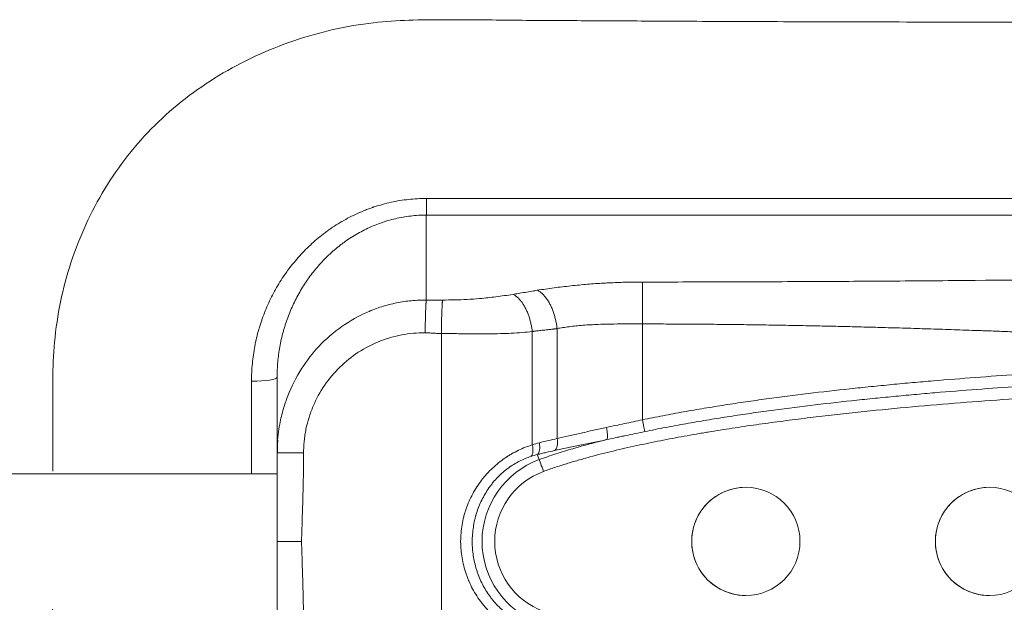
# Model space of a CAD drawing. Header units: millimetres. Extents: x -8 to 594, y 0 to 420.
# Tile 162 of 249: x 262.32 to 273.86, y 276.56 to 283.39. Entities that reach past the tile are written whole.
import ezdxf

# ---------------------------------------------------------------- set-up
doc = ezdxf.new("R2010")
doc.units = ezdxf.units.MM
doc.layers.add('1', color=7, linetype='Continuous', true_color=0xffffff)

msp = doc.modelspace()

# ---------------------------------------------------------------- linework, layer by layer
at = {"layer": '1', "color": 155, "linetype": 'Continuous', "lineweight": 13}
for p, q in [((267.084, 281.296), (281.858, 281.296)), ((281.858, 281.101), (267.084, 281.101)), ((268.326, 279.735), (268.326, 278.406)), ((268.617, 278.48), (268.617, 279.77)), ((269.617, 279.824), (269.617, 278.7)), ((267.26, 274.833), (267.26, 279.712)), ((268.385, 278.292), (268.407, 278.232))]:
    msp.add_line(p, q, dxfattribs=at)
at = {"layer": '1', "color": 155, "linetype": 'Continuous', "lineweight": 18}
for p, q in [((265.339, 278.312), (265.334, 278.312)), ((265.333, 278.067), (218.14, 278.067)), ((265.333, 278.067), (218.14, 278.067))]:
    msp.add_line(p, q, dxfattribs=at)
at = {"layer": '1', "color": 155, "linetype": 'Continuous', "lineweight": 13}
for centre, major_axis, ratio, start_param, end_param in [((267.084, 281.396), (0, 0.3), 0.000043, 3.324195, 4.372694), ((267.084, 231.932), (0, 50), 0.000043, 0.182602, 0.271201), ((265.034, 279.199), (-0.3, 0), 0.15568, 1.57084, 3.141636), ((265.034, 277.273), (0, -12.075), 0.000043, 4.556073, 4.646609), ((269.617, 278.7), (-0.031, 0.147), 0.000042, 1.570788, 2.801747), ((269.165, 278.611), (0.03, -0.147), 0.205755, 0.178401, 1.528482), ((268.542, 278.48), (0.032, -0.147), 0.491286, 0.200735, 1.464115), ((268.251, 278.406), (0.048, -0.142), 0.480043, 0.199283, 1.410846), ((268.711, 277.273), (1.202, 0), 0.99478, 1.824615, 1.896593), ((268.334, 278.431), (0.037, -0.145), 0.487926, 0.200289, 1.445542), ((268.458, 278.094), (-0.052, 0.141), 0.00004, 4.712374, 6.108638), ((268.759, 277.273), (0, -0.874), 1, 3.49288, 5.931898)]:
    msp.add_ellipse(centre, major_axis=major_axis, ratio=ratio, start_param=start_param, end_param=end_param, dxfattribs=at)
at = {"layer": '1', "color": 155, "linetype": 'Continuous', "lineweight": 18}
for centre, major_axis, ratio, start_param, end_param in [((265.334, 231.932), (0, -48.25), 0.000043, 3.343801, 3.420974), ((268.759, 277.273), (0, 1.022), 1, 0.351287, 2.790305), ((270.83, 277.273), (0, 0.635), 1, 0, 3.141593), ((273.687, 277.273), (0, 0.635), 1, 0, 3.141593)]:
    msp.add_ellipse(centre, major_axis=major_axis, ratio=ratio, start_param=start_param, end_param=end_param, dxfattribs=at)
for centre in [(270.83, 277.273), (273.687, 277.273)]:
    msp.add_ellipse(centre, major_axis=(0, -0.635), ratio=1, dxfattribs=at)
for points, degree, knots in [([(276.527, 283.365), (275.945, 283.364), (274.844, 283.363), (273.289, 283.365), (271.924, 283.368), (270.75, 283.372), (269.764, 283.377), (268.904, 283.382), (268.101, 283.386), (267.289, 283.398), (266.416, 283.384), (265.507, 283.174), (264.629, 282.766), (263.871, 282.181), (263.283, 281.43), (262.886, 280.562), (262.693, 279.639), (262.706, 278.81), (262.705, 278.303), (262.705, 278.096)], 3, [0, 0, 0, 0, 0.099611, 0.188339, 0.266186, 0.33315, 0.389232, 0.435008, 0.480267, 0.526641, 0.574065, 0.629272, 0.686023, 0.743014, 0.800024, 0.857105, 0.912903, 0.964608, 1, 1, 1, 1]), ([(262.702, 276.478), (262.702, 276.402), (262.701, 276.122), (262.699, 275.627), (262.702, 274.983), (262.811, 274.382), (262.985, 273.851), (263.197, 273.398), (263.464, 272.985), (263.878, 272.495), (264.376, 272.086), (264.934, 271.769), (265.513, 271.518), (266.334, 271.299), (267.394, 271.28), (268.491, 271.295), (269.586, 271.297), (270.675, 271.3), (271.76, 271.302), (273.726, 271.304), (276.615, 271.299), (279.474, 271.282), (281.416, 271.269), (282.379, 271.257), (283.279, 271.387), (284.073, 271.628), (284.771, 271.981), (285.383, 272.46), (285.89, 273.096), (286.189, 273.799), (286.325, 274.496), (286.317, 275.148), (286.279, 275.948), (286.265, 276.891), (286.266, 277.842), (286.282, 278.663), (286.306, 279.352), (286.329, 279.975), (286.248, 280.519), (286.116, 280.977), (285.928, 281.392), (285.701, 281.761), (285.438, 282.078), (285.066, 282.43), (284.548, 282.784), (283.857, 283.092), (283.157, 283.275), (282.42, 283.38), (281.596, 283.388), (280.59, 283.377), (279.399, 283.373), (278.024, 283.368), (277.046, 283.365), (276.527, 283.365)], 3, [0, 0, 0, 0, 0.004905, 0.018193, 0.032326, 0.047329, 0.058814, 0.070171, 0.081405, 0.09251, 0.114291, 0.125002, 0.135562, 0.156132, 0.179964, 0.203669, 0.227229, 0.250687, 0.274078, 0.297404, 0.377832, 0.460888, 0.482217, 0.503438, 0.523055, 0.54099, 0.557668, 0.575103, 0.593533, 0.613151, 0.626977, 0.641354, 0.656307, 0.679518, 0.702525, 0.717688, 0.732709, 0.747603, 0.758702, 0.769512, 0.779844, 0.789698, 0.799074, 0.807968, 0.824594, 0.841174, 0.857917, 0.871681, 0.889406, 0.911106, 0.936772, 0.966402, 1, 1, 1, 1]), ([(267.084, 281.101), (267.053, 281.101), (267.022, 281.1), (266.961, 281.097), (266.9, 281.091), (266.81, 281.078), (266.721, 281.06), (266.662, 281.045), (266.618, 281.032), (266.596, 281.025), (266.575, 281.018), (266.56, 281.013), (266.553, 281.01), (266.517, 280.997), (266.489, 280.986), (266.433, 280.963), (266.405, 280.95), (266.351, 280.924), (266.298, 280.897), (266.221, 280.851), (266.171, 280.818), (266.134, 280.793), (266.116, 280.779), (266.098, 280.766), (266.086, 280.757), (266.08, 280.752), (266.05, 280.729), (266.027, 280.71), (265.982, 280.672), (265.938, 280.632), (265.875, 280.57), (265.816, 280.504), (265.759, 280.436), (265.724, 280.389), (265.702, 280.359), (265.698, 280.353), (265.689, 280.34), (265.676, 280.322), (265.664, 280.304), (265.64, 280.267), (265.609, 280.217), (265.566, 280.14), (265.54, 280.087), (265.502, 280.008), (265.479, 279.953), (265.449, 279.87), (265.439, 279.842), (265.428, 279.807), (265.425, 279.8), (265.421, 279.786), (265.415, 279.764), (265.408, 279.743), (265.389, 279.671), (265.376, 279.613), (265.355, 279.497), (265.347, 279.438), (265.339, 279.349), (265.335, 279.29), (265.334, 279.23), (265.334, 279.199)], 3, [0, 0, 0, 0, 0.03125, 0.03125, 0.0625, 0.09375, 0.125, 0.15625, 0.15625, 0.171875, 0.179688, 0.179688, 0.1875, 0.1875, 0.21875, 0.21875, 0.25, 0.25, 0.28125, 0.3125, 0.34375, 0.34375, 0.359375, 0.367188, 0.367188, 0.375, 0.375, 0.40625, 0.40625, 0.4375, 0.46875, 0.5, 0.53125, 0.5625, 0.5625, 0.570313, 0.570313, 0.578125, 0.59375, 0.59375, 0.625, 0.65625, 0.6875, 0.6875, 0.75, 0.75, 0.78125, 0.78125, 0.789063, 0.789063, 0.796875, 0.8125, 0.8125, 0.875, 0.875, 0.9375, 0.9375, 0.96875, 1, 1, 1, 1]), ([(265.334, 278.312), (265.334, 278.342), (265.336, 278.455), (265.349, 278.568), (265.365, 278.649), (265.365, 278.649)], 3, [0, 0, 0, 0, 0.267195, 0.999652, 1, 1, 1, 1]), ([(265.334, 277.273), (265.334, 277.618), (265.334, 277.792), (265.334, 278.081), (265.334, 278.312)], 2, [0, 0, 0, 0.5, 0.5, 1, 1, 1]), ([(265.334, 276.234), (265.334, 276.465), (265.334, 276.753), (265.334, 276.928), (265.334, 277.273)], 2, [0, 0, 0, 0.5, 0.5, 1, 1, 1])]:
    msp.add_open_spline(points, degree=degree, knots=knots, dxfattribs=at)
at = {"layer": '1', "color": 155, "linetype": 'Continuous', "lineweight": 13}
for points, degree, knots in [([(265.034, 279.153), (265.034, 279.187), (265.034, 279.222), (265.038, 279.291), (265.043, 279.359), (265.055, 279.461), (265.071, 279.561), (265.093, 279.661), (265.11, 279.728), (265.124, 279.777), (265.129, 279.793), (265.137, 279.818), (265.14, 279.826), (265.145, 279.842), (265.159, 279.883), (265.185, 279.955), (265.224, 280.049), (265.268, 280.141), (265.315, 280.23), (265.367, 280.318), (265.404, 280.375), (265.434, 280.417), (265.446, 280.434), (265.459, 280.451), (265.464, 280.458), (265.466, 280.462), (265.474, 280.472), (265.5, 280.506), (265.548, 280.566), (265.615, 280.642), (265.686, 280.715), (265.761, 280.785), (265.813, 280.829), (265.853, 280.861), (265.866, 280.872), (265.893, 280.893), (265.907, 280.903), (265.949, 280.934), (266.006, 280.973), (266.093, 281.027), (266.183, 281.076), (266.276, 281.121), (266.339, 281.148), (266.388, 281.167), (266.412, 281.176), (266.441, 281.187), (266.453, 281.191), (266.461, 281.194), (266.465, 281.195), (266.503, 281.207), (266.569, 281.228), (266.67, 281.252), (266.772, 281.272), (266.875, 281.286), (266.944, 281.291), (267.014, 281.295), (267.049, 281.296), (267.084, 281.296)], 3, [0, 0, 0, 0, 0.03125, 0.03125, 0.0625, 0.09375, 0.125, 0.15625, 0.1875, 0.1875, 0.203125, 0.203125, 0.210938, 0.210938, 0.21875, 0.25, 0.28125, 0.3125, 0.34375, 0.375, 0.40625, 0.40625, 0.421875, 0.425781, 0.425781, 0.429687, 0.429687, 0.4375, 0.46875, 0.5, 0.53125, 0.5625, 0.59375, 0.59375, 0.609375, 0.609375, 0.625, 0.625, 0.65625, 0.6875, 0.71875, 0.75, 0.78125, 0.78125, 0.796875, 0.804688, 0.808594, 0.808594, 0.8125, 0.8125, 0.84375, 0.875, 0.90625, 0.9375, 0.96875, 0.96875, 1, 1, 1, 1]), ([(268.384, 280.219), (268.449, 280.229), (268.577, 280.248), (268.775, 280.271), (268.939, 280.287), (269.067, 280.297), (269.159, 280.303), (269.252, 280.307), (269.343, 280.311), (269.435, 280.314), (269.526, 280.316), (269.586, 280.316), (269.617, 280.316)], 3, [0, 0, 0, 0, 0.17329, 0.339537, 0.499745, 0.574022, 0.647135, 0.719215, 0.790397, 0.860824, 0.930642, 1, 1, 1, 1]), ([(269.617, 280.316), (269.934, 280.316), (270.584, 280.317), (271.547, 280.321), (272.531, 280.327), (273.831, 280.337), (275.142, 280.351), (276.28, 280.364), (276.808, 280.37), (277.031, 280.372), (277.113, 280.373), (277.174, 280.375), (277.235, 280.377), (277.29, 280.379), (277.339, 280.381), (277.38, 280.382), (277.405, 280.382), (277.417, 280.382)], 3, [0, 0, 0, 0, 0.121829, 0.249813, 0.370393, 0.49971, 0.749705, 0.874729, 0.937243, 0.952872, 0.960687, 0.968529, 0.976418, 0.984318, 0.990221, 0.995444, 1, 1, 1, 1]), ([(268.1, 280.171), (268.12, 280.174), (268.168, 280.182), (268.242, 280.195), (268.316, 280.208), (268.364, 280.216), (268.384, 280.219)], 3, [0, 0, 0, 0, 0.208015, 0.499909, 0.791573, 1, 1, 1, 1]), ([(265.365, 278.649), (265.376, 278.71), (265.403, 278.822), (265.479, 279.045), (265.608, 279.299), (265.823, 279.576), (266.084, 279.802), (266.315, 279.932), (266.476, 279.998), (266.561, 280.027), (266.647, 280.052), (266.734, 280.072), (266.821, 280.087), (266.909, 280.098), (266.996, 280.104), (267.054, 280.105), (267.083, 280.105)], 3, [0, 0, 0, 0, 0.076162, 0.140516, 0.289576, 0.423162, 0.569264, 0.709616, 0.746538, 0.783268, 0.819814, 0.856181, 0.892377, 0.928407, 0.964279, 1, 1, 1, 1]), ([(267.083, 280.105), (267.097, 280.105), (267.128, 280.105), (267.179, 280.105), (267.229, 280.105), (267.261, 280.105), (267.274, 280.105)], 3, [0, 0, 0, 0, 0.208984, 0.500005, 0.792465, 1, 1, 1, 1]), ([(267.274, 280.105), (267.321, 280.105), (267.418, 280.105), (267.564, 280.111), (267.693, 280.12), (267.805, 280.131), (267.902, 280.143), (268.001, 280.156), (268.067, 280.166), (268.1, 280.171)], 3, [0, 0, 0, 0, 0.162781, 0.33033, 0.504971, 0.619745, 0.740234, 0.866864, 1, 1, 1, 1]), ([(268.326, 279.735), (268.287, 279.731), (268.207, 279.722), (268.082, 279.714), (267.95, 279.71), (267.82, 279.708), (267.682, 279.708), (267.521, 279.709), (267.378, 279.711), (267.285, 279.712), (267.26, 279.712)], 3, [0, 0, 0, 0, 0.120855, 0.24905, 0.367494, 0.498814, 0.612847, 0.749962, 0.934545, 1, 1, 1, 1]), ([(269.617, 279.824), (269.561, 279.824), (269.474, 279.824), (269.342, 279.824), (269.224, 279.823), (269.108, 279.819), (269.009, 279.815), (268.921, 279.809), (268.838, 279.801), (268.76, 279.792), (268.686, 279.782), (268.639, 279.774), (268.617, 279.77)], 3, [0, 0, 0, 0, 0.157428, 0.249105, 0.380827, 0.497448, 0.589302, 0.677872, 0.763191, 0.845291, 0.924213, 1, 1, 1, 1]), ([(277.417, 279.564), (277.368, 279.564), (277.295, 279.574), (277.283, 279.576), (277.234, 279.583), (277.197, 279.589), (277.173, 279.592), (277.14, 279.596), (277.113, 279.598), (277.109, 279.598), (277.052, 279.601), (276.982, 279.604), (276.93, 279.606), (276.642, 279.619), (276.442, 279.628), (275.887, 279.653), (275.467, 279.671), (274.372, 279.719), (273.517, 279.748), (272.473, 279.785), (271.567, 279.803), (270.543, 279.824), (269.617, 279.824)], 2, [0, 0, 0, 0.015625, 0.015625, 0.023438, 0.023438, 0.03125, 0.03125, 0.039062, 0.039062, 0.046875, 0.046875, 0.0625, 0.0625, 0.125, 0.125, 0.25, 0.25, 0.5, 0.5, 0.75, 0.75, 1, 1, 1]), ([(267.07, 279.72), (267.024, 279.719), (266.932, 279.717), (266.795, 279.698), (266.661, 279.666), (266.487, 279.606), (266.281, 279.499), (266.063, 279.324), (265.883, 279.109), (265.77, 278.903), (265.706, 278.727), (265.676, 278.613), (265.66, 278.521), (265.651, 278.451), (265.645, 278.381), (265.645, 278.335), (265.644, 278.312)], 3, [0, 0, 0, 0, 0.062158, 0.124036, 0.185842, 0.247509, 0.371867, 0.496197, 0.622032, 0.747498, 0.810906, 0.874232, 0.905845, 0.93729, 0.968648, 1, 1, 1, 1]), ([(267.26, 279.712), (267.247, 279.713), (267.215, 279.713), (267.165, 279.716), (267.115, 279.719), (267.083, 279.719), (267.07, 279.72)], 3, [0, 0, 0, 0, 0.208466, 0.500002, 0.791925, 1, 1, 1, 1]), ([(269.617, 278.7), (269.697, 278.716), (269.777, 278.732), (269.898, 278.756), (269.939, 278.763), (270.019, 278.778), (270.06, 278.786), (270.181, 278.807), (270.262, 278.821), (270.424, 278.848), (270.505, 278.861), (270.667, 278.886), (270.748, 278.899), (270.91, 278.922), (270.992, 278.934), (271.236, 278.967), (271.398, 278.988), (271.724, 279.027), (271.887, 279.046), (272.132, 279.072), (272.213, 279.081), (272.377, 279.097), (272.458, 279.105), (272.622, 279.121), (272.704, 279.129), (272.867, 279.143), (272.949, 279.15), (273.194, 279.171), (273.358, 279.184), (273.685, 279.209), (273.849, 279.22), (274.176, 279.242), (274.34, 279.252), (274.668, 279.271), (274.832, 279.28), (275.078, 279.292), (275.16, 279.296), (275.324, 279.304), (275.406, 279.307), (275.652, 279.318), (275.816, 279.324), (276.144, 279.336), (276.308, 279.341), (276.8, 279.356), (277.128, 279.363), (277.456, 279.368)], 3, [0, 0, 0, 0, 0.03125, 0.03125, 0.046875, 0.046875, 0.0625, 0.0625, 0.09375, 0.09375, 0.125, 0.125, 0.15625, 0.15625, 0.1875, 0.1875, 0.25, 0.25, 0.3125, 0.3125, 0.34375, 0.34375, 0.375, 0.375, 0.40625, 0.40625, 0.4375, 0.4375, 0.5, 0.5, 0.5625, 0.5625, 0.625, 0.625, 0.6875, 0.6875, 0.71875, 0.71875, 0.75, 0.75, 0.8125, 0.8125, 0.875, 0.875, 1, 1, 1, 1]), ([(277.459, 279.227), (277.131, 279.222), (276.804, 279.214), (276.314, 279.2), (276.15, 279.195), (275.823, 279.183), (275.66, 279.177), (275.415, 279.166), (275.333, 279.162), (275.17, 279.155), (275.088, 279.151), (274.843, 279.139), (274.68, 279.13), (274.353, 279.111), (274.19, 279.101), (273.863, 279.08), (273.7, 279.068), (273.374, 279.044), (273.211, 279.031), (272.966, 279.01), (272.885, 279.003), (272.722, 278.988), (272.64, 278.981), (272.478, 278.965), (272.396, 278.957), (272.233, 278.941), (272.152, 278.932), (271.908, 278.906), (271.746, 278.888), (271.421, 278.848), (271.259, 278.828), (271.016, 278.794), (270.935, 278.783), (270.773, 278.759), (270.692, 278.747), (270.531, 278.722), (270.45, 278.709), (270.289, 278.682), (270.208, 278.668), (270.087, 278.647), (270.047, 278.639), (269.966, 278.625), (269.926, 278.617), (269.806, 278.594), (269.725, 278.578), (269.645, 278.561)], 3, [0, 0, 0, 0, 0.125, 0.125, 0.1875, 0.1875, 0.25, 0.25, 0.28125, 0.28125, 0.3125, 0.3125, 0.375, 0.375, 0.4375, 0.4375, 0.5, 0.5, 0.5625, 0.5625, 0.59375, 0.59375, 0.625, 0.625, 0.65625, 0.65625, 0.6875, 0.6875, 0.75, 0.75, 0.8125, 0.8125, 0.84375, 0.84375, 0.875, 0.875, 0.90625, 0.90625, 0.9375, 0.9375, 0.953125, 0.953125, 0.96875, 0.96875, 1, 1, 1, 1]), ([(277.461, 279.086), (277.272, 279.082), (277.082, 279.079), (276.704, 279.07), (276.515, 279.064), (276.136, 279.053), (275.947, 279.046), (275.569, 279.031), (275.379, 279.023), (275.001, 279.005), (274.812, 278.996), (274.529, 278.98), (274.434, 278.974), (274.292, 278.966), (274.245, 278.963), (274.151, 278.957), (274.103, 278.954), (273.867, 278.938), (273.678, 278.925), (273.301, 278.896), (273.112, 278.881), (272.735, 278.848), (272.547, 278.83), (272.171, 278.792), (271.983, 278.772), (271.701, 278.74), (271.607, 278.728), (271.419, 278.705), (271.325, 278.693), (271.137, 278.668), (271.044, 278.655), (270.856, 278.629), (270.763, 278.615), (270.575, 278.586), (270.482, 278.571), (270.365, 278.552), (270.342, 278.548), (270.295, 278.54), (270.225, 278.528), (270.155, 278.515), (270.015, 278.49), (269.922, 278.473), (269.737, 278.436), (269.644, 278.417), (269.459, 278.377), (269.367, 278.356), (269.229, 278.322), (269.183, 278.311), (269.092, 278.288), (269.046, 278.276), (268.955, 278.251), (268.909, 278.238), (268.818, 278.212), (268.773, 278.198), (268.682, 278.17), (268.637, 278.156), (268.547, 278.126), (268.502, 278.11), (268.458, 278.094)], 3, [0, 0, 0, 0, 0.0625, 0.0625, 0.125, 0.125, 0.1875, 0.1875, 0.25, 0.25, 0.3125, 0.3125, 0.34375, 0.34375, 0.359375, 0.359375, 0.375, 0.375, 0.4375, 0.4375, 0.5, 0.5, 0.5625, 0.5625, 0.625, 0.625, 0.65625, 0.65625, 0.6875, 0.6875, 0.71875, 0.71875, 0.75, 0.75, 0.78125, 0.78125, 0.789062, 0.789062, 0.796875, 0.8125, 0.8125, 0.84375, 0.84375, 0.875, 0.875, 0.90625, 0.90625, 0.921875, 0.921875, 0.9375, 0.9375, 0.953125, 0.953125, 0.96875, 0.96875, 0.984375, 0.984375, 1, 1, 1, 1]), ([(269.197, 278.611), (269.231, 278.618), (269.266, 278.626), (269.336, 278.64), (269.371, 278.647), (269.441, 278.662), (269.476, 278.669), (269.546, 278.684), (269.581, 278.692), (269.617, 278.7)], 3, [0, 0, 0, 0, 0.25, 0.25, 0.5, 0.5, 0.75, 0.75, 1, 1, 1, 1]), ([(268.617, 278.48), (268.662, 278.49), (268.708, 278.501), (268.802, 278.523), (268.85, 278.533), (268.947, 278.555), (268.996, 278.566), (269.095, 278.588), (269.146, 278.6), (269.197, 278.611)], 3, [0, 0, 0, 0, 0.25, 0.25, 0.5, 0.5, 0.75, 0.75, 1, 1, 1, 1]), ([(268.407, 278.232), (268.439, 278.244), (268.472, 278.256), (268.537, 278.278), (268.57, 278.289), (268.636, 278.311), (268.669, 278.321), (268.735, 278.341), (268.768, 278.351), (268.867, 278.38), (268.934, 278.399), (269.067, 278.434), (269.133, 278.451), (269.2, 278.467)], 3, [0, 0, 0, 0, 0.125, 0.125, 0.25, 0.25, 0.375, 0.375, 0.5, 0.5, 0.75, 0.75, 1, 1, 1, 1]), ([(268.409, 278.431), (268.444, 278.439), (268.478, 278.448), (268.547, 278.464), (268.582, 278.472), (268.617, 278.48)], 3, [0, 0, 0, 0, 0.5, 0.5, 1, 1, 1, 1]), ([(269.2, 278.467), (269.146, 278.456), (269.093, 278.445), (268.988, 278.424), (268.936, 278.413), (268.834, 278.392), (268.783, 278.381), (268.684, 278.36), (268.635, 278.35), (268.587, 278.339)], 3, [0, 0, 0, 0, 0.25, 0.25, 0.5, 0.5, 0.75, 0.75, 1, 1, 1, 1]), ([(269.645, 278.561), (269.608, 278.553), (269.571, 278.546), (269.497, 278.53), (269.459, 278.523), (269.404, 278.511), (269.385, 278.507), (269.348, 278.499), (269.33, 278.496), (269.274, 278.484), (269.237, 278.476), (269.2, 278.467)], 3, [0, 0, 0, 0, 0.25, 0.25, 0.5, 0.5, 0.625, 0.625, 0.75, 0.75, 1, 1, 1, 1]), ([(268.326, 276.14), (268.299, 276.148), (268.272, 276.158), (268.218, 276.179), (268.191, 276.191), (268.137, 276.216), (268.111, 276.23), (268.071, 276.253), (268.058, 276.261), (268.038, 276.273), (268.032, 276.278), (268.022, 276.284), (268.019, 276.286), (268.012, 276.291), (267.983, 276.31), (267.955, 276.331), (267.906, 276.37), (267.883, 276.391), (267.837, 276.434), (267.814, 276.457), (267.788, 276.487), (267.78, 276.496), (267.772, 276.505), (267.767, 276.511), (267.764, 276.514), (267.751, 276.529), (267.741, 276.542), (267.712, 276.58), (267.693, 276.606), (267.658, 276.66), (267.642, 276.688), (267.611, 276.745), (267.597, 276.774), (267.583, 276.807), (267.581, 276.811), (267.578, 276.818), (267.576, 276.822), (267.572, 276.833), (267.563, 276.856), (267.554, 276.879), (267.539, 276.925), (267.53, 276.956), (267.514, 277.018), (267.507, 277.049), (267.497, 277.113), (267.493, 277.145), (267.49, 277.185), (267.489, 277.194), (267.488, 277.21), (267.488, 277.218), (267.487, 277.242), (267.486, 277.258), (267.486, 277.307), (267.488, 277.339), (267.493, 277.403), (267.497, 277.435), (267.508, 277.498), (267.514, 277.53), (267.526, 277.577), (267.531, 277.592), (267.536, 277.612), (267.538, 277.616), (267.54, 277.623), (267.544, 277.635), (267.548, 277.647), (267.561, 277.685), (267.572, 277.715), (267.598, 277.774), (267.612, 277.802), (267.642, 277.859), (267.659, 277.886), (267.694, 277.94), (267.712, 277.966), (267.734, 277.995), (267.737, 277.998), (267.742, 278.005), (267.749, 278.014), (267.767, 278.036), (267.783, 278.054), (267.815, 278.089), (267.837, 278.112), (267.883, 278.155), (267.906, 278.175), (267.955, 278.214), (267.98, 278.233), (268.012, 278.255), (268.022, 278.261), (268.031, 278.268), (268.038, 278.272), (268.041, 278.274), (268.058, 278.284), (268.071, 278.292), (268.11, 278.315), (268.137, 278.329), (268.191, 278.355), (268.218, 278.367), (268.272, 278.388), (268.299, 278.397), (268.326, 278.406)], 3, [0, 0, 0, 0, 0.03125, 0.03125, 0.0625, 0.0625, 0.09375, 0.09375, 0.109375, 0.109375, 0.117188, 0.117188, 0.121094, 0.121094, 0.125, 0.15625, 0.15625, 0.1875, 0.1875, 0.21875, 0.21875, 0.226563, 0.230469, 0.230469, 0.234375, 0.234375, 0.25, 0.25, 0.28125, 0.28125, 0.3125, 0.3125, 0.34375, 0.34375, 0.347656, 0.347656, 0.351563, 0.351563, 0.359375, 0.375, 0.375, 0.40625, 0.40625, 0.4375, 0.4375, 0.46875, 0.46875, 0.476563, 0.476563, 0.484375, 0.484375, 0.5, 0.5, 0.53125, 0.53125, 0.5625, 0.5625, 0.59375, 0.59375, 0.609375, 0.609375, 0.613281, 0.613281, 0.617188, 0.625, 0.625, 0.65625, 0.65625, 0.6875, 0.6875, 0.71875, 0.71875, 0.75, 0.75, 0.753906, 0.753906, 0.757813, 0.765625, 0.78125, 0.78125, 0.8125, 0.8125, 0.84375, 0.84375, 0.875, 0.875, 0.882813, 0.886719, 0.886719, 0.890625, 0.890625, 0.90625, 0.90625, 0.9375, 0.9375, 0.96875, 0.96875, 1, 1, 1, 1]), ([(265.644, 278.312), (265.644, 278.23), (265.643, 278.057), (265.637, 277.811), (265.629, 277.547), (265.623, 277.374), (265.62, 277.273)], 3, [0, 0, 0, 0, 0.236122, 0.499902, 0.708928, 1, 1, 1, 1]), ([(268.312, 278.271), (268.289, 278.264), (268.266, 278.255), (268.221, 278.237), (268.198, 278.226), (268.153, 278.203), (268.131, 278.191), (268.098, 278.17), (268.087, 278.163), (268.073, 278.154), (268.07, 278.152), (268.065, 278.148), (268.057, 278.142), (268.048, 278.136), (268.022, 278.117), (268.001, 278.1), (267.961, 278.065), (267.941, 278.046), (267.903, 278.008), (267.885, 277.987), (267.859, 277.956), (267.851, 277.945), (267.838, 277.928), (267.834, 277.923), (267.828, 277.914), (267.826, 277.911), (267.822, 277.906), (267.803, 277.88), (267.787, 277.854), (267.759, 277.806), (267.745, 277.782), (267.721, 277.733), (267.71, 277.707), (267.69, 277.656), (267.68, 277.63), (267.67, 277.596), (267.668, 277.589), (267.665, 277.579), (267.664, 277.576), (267.662, 277.569), (267.658, 277.552), (267.653, 277.535), (267.644, 277.495), (267.639, 277.467), (267.631, 277.413), (267.624, 277.357), (267.622, 277.302), (267.622, 277.26), (267.622, 277.246), (267.623, 277.225), (267.623, 277.218), (267.624, 277.204), (267.625, 277.197), (267.627, 277.162), (267.63, 277.134), (267.639, 277.08), (267.644, 277.052), (267.656, 276.998), (267.663, 276.971), (267.676, 276.931), (267.68, 276.918), (267.687, 276.898), (267.69, 276.889), (267.694, 276.879), (267.697, 276.872), (267.698, 276.869), (267.71, 276.84), (267.721, 276.814), (267.745, 276.764), (267.758, 276.74), (267.786, 276.692), (267.801, 276.669), (267.825, 276.635), (267.833, 276.624), (267.846, 276.607), (267.85, 276.601), (267.859, 276.591), (267.863, 276.585), (267.885, 276.559), (267.903, 276.538), (267.941, 276.499), (267.961, 276.481), (268.001, 276.445), (268.022, 276.429), (268.049, 276.409), (268.054, 276.405), (268.062, 276.399), (268.065, 276.397), (268.071, 276.393), (268.084, 276.384), (268.098, 276.375), (268.131, 276.355), (268.154, 276.342), (268.198, 276.319), (268.221, 276.309), (268.266, 276.29), (268.289, 276.282), (268.312, 276.275)], 3, [0, 0, 0, 0, 0.03125, 0.03125, 0.0625, 0.0625, 0.09375, 0.09375, 0.109375, 0.109375, 0.113281, 0.113281, 0.117188, 0.125, 0.125, 0.15625, 0.15625, 0.1875, 0.1875, 0.21875, 0.21875, 0.234375, 0.234375, 0.242188, 0.242188, 0.246094, 0.246094, 0.25, 0.28125, 0.28125, 0.3125, 0.3125, 0.34375, 0.34375, 0.375, 0.375, 0.382813, 0.382813, 0.386719, 0.386719, 0.390625, 0.40625, 0.40625, 0.4375, 0.4375, 0.46875, 0.5, 0.5, 0.515625, 0.515625, 0.523438, 0.523438, 0.53125, 0.53125, 0.5625, 0.5625, 0.59375, 0.59375, 0.625, 0.625, 0.640625, 0.640625, 0.648438, 0.652344, 0.652344, 0.65625, 0.65625, 0.6875, 0.6875, 0.71875, 0.71875, 0.75, 0.75, 0.765625, 0.765625, 0.773438, 0.773438, 0.78125, 0.78125, 0.8125, 0.8125, 0.84375, 0.84375, 0.875, 0.875, 0.882813, 0.882813, 0.886719, 0.886719, 0.890625, 0.90625, 0.90625, 0.9375, 0.9375, 0.96875, 0.96875, 1, 1, 1, 1]), ([(268.587, 278.339), (268.553, 278.332), (268.52, 278.324), (268.469, 278.313), (268.452, 278.309), (268.419, 278.3), (268.402, 278.296), (268.385, 278.292)], 3, [0, 0, 0, 0, 0.5, 0.5, 0.75, 0.75, 1, 1, 1, 1]), ([(265.62, 277.273), (265.623, 277.172), (265.629, 276.999), (265.637, 276.734), (265.643, 276.489), (265.644, 276.316), (265.644, 276.234)], 3, [0, 0, 0, 0, 0.291072, 0.500098, 0.763878, 1, 1, 1, 1])]:
    msp.add_open_spline(points, degree=degree, knots=knots, dxfattribs=at)
for points, weights in [([(269.617, 279.824), (269.617, 280.217), (269.617, 280.316)], [1, 0.791273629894, 1]), ([(268.617, 279.77), (268.574, 280.137), (268.384, 280.219)], [1, 0.782548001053, 1]), ([(267.07, 279.72), (267.073, 280.024), (267.083, 280.105)], [1, 0.796156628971, 1]), ([(267.274, 280.105), (267.263, 280.022), (267.26, 279.712)], [1, 0.796168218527, 1]), ([(268.326, 279.735), (268.284, 280.09), (268.1, 280.171)], [1, 0.78352902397, 1]), ([(265.644, 278.312), (265.385, 278.312), (265.339, 278.312)], [1, 0.757453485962, 0.93941642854])]:
    msp.add_rational_spline(points, weights, degree=2, dxfattribs=at)
for points, degree in [([(268.617, 279.77), (268.569, 279.762), (268.375, 279.743), (268.326, 279.735)], 2), ([(268.385, 278.292), (268.36, 278.286), (268.336, 278.279), (268.312, 278.271)], 3)]:
    msp.add_open_spline(points, degree=degree, dxfattribs=at)
at = {"layer": '1', "color": 155, "linetype": 'Continuous', "lineweight": 18}
msp.add_open_spline([(265.342, 278.462), (265.337, 278.387), (265.339, 278.312)], degree=2, dxfattribs=at)
msp.add_rational_spline([(265.334, 277.273), (265.333, 277.273), (265.62, 277.273)], [1, 0.722905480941, 1], degree=2, dxfattribs=at)

doc.saveas('drawing.dxf')
